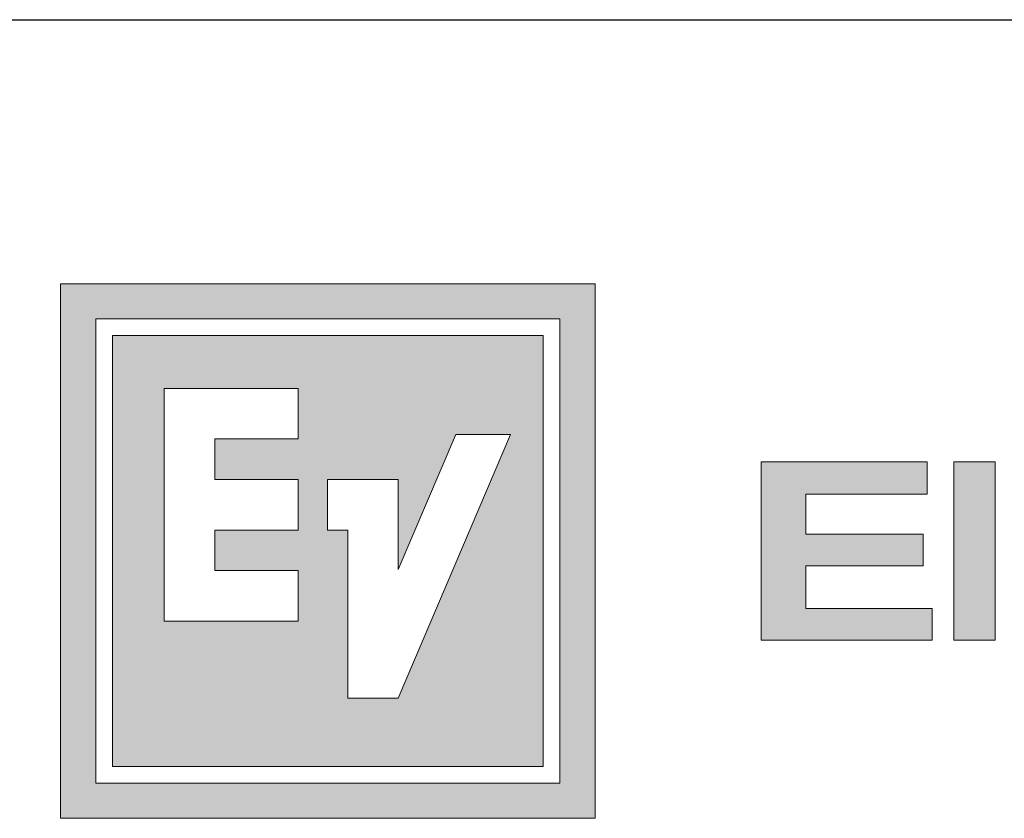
# Model space of a CAD drawing. Header units: millimetres. Extents: x 0 to 594, y 0 to 420.
# Tile 10 of 48: x 445 to 456, y 22 to 31. Entities that reach past the tile are written whole.
import ezdxf

# ---------------------------------------------------------------- set-up
doc = ezdxf.new("R2010")
doc.units = ezdxf.units.MM
doc.layers.add('FORMAT', color=7, linetype='Continuous')

# ---------------------------------------------------------------- blocks, each defined once
blk = doc.blocks.new('EV Logo')
at = {"linetype": 'Continuous'}
h = blk.add_hatch(color=7, dxfattribs=at)
h.paths.add_polyline_path([(6.414, 0), (6.414, 6.414), (0, 6.414), (0, 0)], flags=0)
h.paths.add_polyline_path([(0.422, 0.422), (0.422, 5.991), (5.991, 5.991), (5.991, 0.422)], flags=0)
h = blk.add_hatch(color=7, dxfattribs=at)
h.paths.add_polyline_path([(5.791, 0.623), (5.791, 5.791), (0.623, 5.791), (0.623, 0.623)], flags=0)
h.paths.add_polyline_path([(4.052, 2.987), (4.742, 4.607), (5.4, 4.607), (4.052, 1.442), (3.447, 1.442), (3.447, 3.459), (3.203, 3.459), (3.203, 4.065), (4.051, 4.065)], flags=0)
h.paths.add_polyline_path([(2.85, 4.065), (2.85, 3.459), (1.849, 3.459), (1.849, 2.972), (2.85, 2.972), (2.85, 2.367), (1.244, 2.367), (1.244, 5.159), (2.85, 5.159), (2.85, 4.554), (1.849, 4.554), (1.849, 4.065)], flags=0)
for points in [[(8.942, 3.891), (10.399, 3.891), (10.399, 4.276), (8.406, 4.276), (8.406, 2.138), (10.459, 2.138), (10.459, 2.519), (8.942, 2.519), (8.942, 3.031), (10.35, 3.031), (10.35, 3.41), (8.942, 3.41)], [(10.717, 2.138), (11.213, 2.138), (11.213, 4.276), (10.717, 4.276)]]:
    blk.add_hatch(color=7, dxfattribs=at).paths.add_polyline_path(points, flags=0)
at = {"color": 7, "linetype": 'Continuous', "lineweight": 18}
for p, q in [((0, 6.414), (0, 0)), ((6.414, 6.414), (0, 6.414)), ((6.414, 0), (6.414, 6.414)), ((5.991, 5.991), (0.422, 5.991)), ((0.422, 5.991), (0.422, 0.422)), ((5.991, 0.422), (5.991, 5.991)), ((0.623, 5.791), (0.623, 0.623)), ((5.791, 5.791), (0.623, 5.791)), ((5.791, 0.623), (5.791, 5.791)), ((2.85, 5.159), (1.244, 5.159)), ((1.244, 5.159), (1.244, 2.367)), ((2.85, 4.554), (2.85, 5.159)), ((1.849, 4.065), (1.849, 4.554)), ((1.849, 4.554), (2.85, 4.554)), ((4.052, 1.442), (5.4, 4.607)), ((4.742, 4.607), (4.052, 2.987)), ((5.4, 4.607), (4.742, 4.607)), ((8.406, 4.276), (8.406, 2.138)), ((10.399, 4.276), (8.406, 4.276)), ((10.399, 3.891), (10.399, 4.276)), ((10.717, 4.276), (10.717, 2.138)), ((11.213, 4.276), (10.717, 4.276)), ((11.213, 2.138), (11.213, 4.276)), ((2.85, 4.065), (1.849, 4.065)), ((2.85, 3.459), (2.85, 4.065)), ((4.051, 4.065), (3.203, 4.065)), ((3.203, 4.065), (3.203, 3.459)), ((4.052, 2.987), (4.051, 4.065)), ((8.942, 3.891), (10.399, 3.891)), ((8.942, 3.41), (8.942, 3.891)), ((1.849, 2.972), (1.849, 3.459)), ((1.849, 3.459), (2.85, 3.459)), ((3.203, 3.459), (3.447, 3.459)), ((3.447, 3.459), (3.447, 1.442)), ((10.35, 3.41), (8.942, 3.41)), ((10.35, 3.031), (10.35, 3.41)), ((2.85, 2.972), (1.849, 2.972)), ((2.85, 2.367), (2.85, 2.972)), ((8.942, 3.031), (10.35, 3.031)), ((8.942, 2.519), (8.942, 3.031)), ((10.459, 2.519), (8.942, 2.519)), ((10.459, 2.138), (10.459, 2.519)), ((1.244, 2.367), (2.85, 2.367)), ((8.406, 2.138), (10.459, 2.138)), ((10.717, 2.138), (11.213, 2.138)), ((3.447, 1.442), (4.052, 1.442)), ((0.623, 0.623), (5.791, 0.623)), ((0.422, 0.422), (5.991, 0.422)), ((0, 0), (6.414, 0))]:
    blk.add_line(p, q, dxfattribs=at)

msp = doc.modelspace()

# ---------------------------------------------------------------- linework, layer by layer
at = {"layer": 'FORMAT'}
msp.add_line((443.6, 31.25), (477.4, 31.25), dxfattribs=at)

# ---------------------------------------------------------------- block references
at = {"color": 7, "linetype": 'Continuous'}
msp.add_blockref('EV Logo', (445.1, 21.668), dxfattribs=at)

doc.saveas('drawing.dxf')
